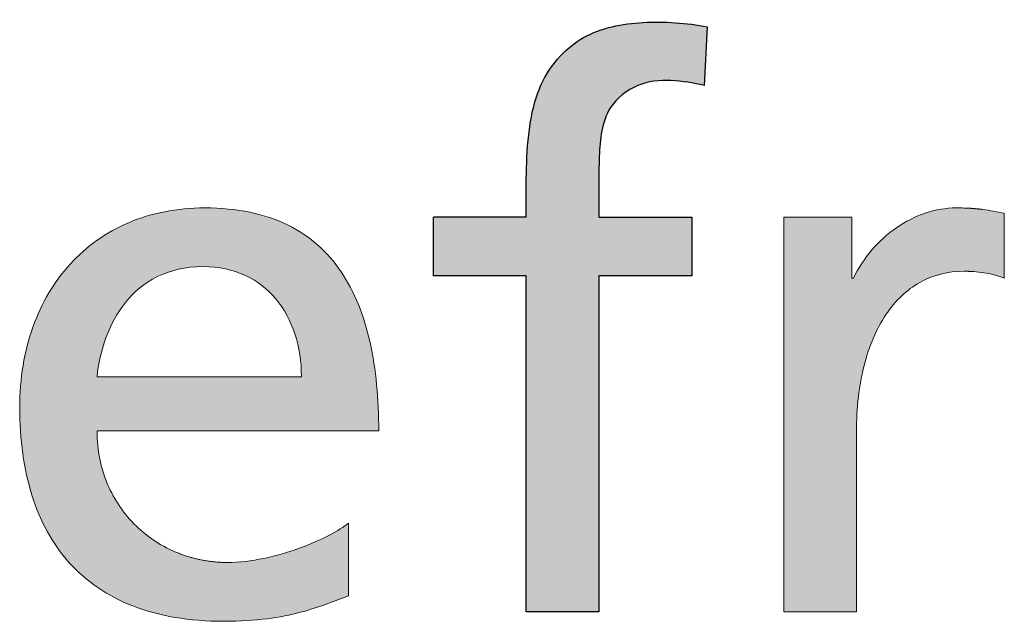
# Paper-space layout 'Hoja3' of a CAD drawing. Header units: millimetres. Extents: x 450 to 25135, y 150 to 17673.
# Tile 10 of 21: x 20433 to 20601, y 438 to 541. Entities that reach past the tile are written whole.
import ezdxf

# ---------------------------------------------------------------- set-up
doc = ezdxf.new("R2010")
doc.units = ezdxf.units.MM
doc.linetypes.add('SLD-Continua', pattern=[0])
doc.layers.add('FORMAT', color=7, linetype='SLD-Continua')

# ---------------------------------------------------------------- blocks, each defined once
blk = doc.blocks.new('Bloque3')
at = {"linetype": 'Continuous', "ltscale": 35}
h = blk.add_hatch(color=7, dxfattribs=at)
edge = h.paths.add_edge_path(flags=0)
edge.add_spline(control_points=[(1001.425014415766, 138.0118721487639), (1001.45308391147, 141.4931384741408), (1001.270370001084, 147.5830614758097), (1002.073272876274, 156.3959420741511), (1009.414476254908, 162.2246565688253), (1015.761833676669, 161.2138639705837), (1019.347635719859, 160.435241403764)], knot_values=[0, 0, 0, 0, 0.2854310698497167, 0.5205446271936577, 0.6849993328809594, 1, 1, 1, 1], weights=[1, 1, 1, 1, 1, 1, 1], degree=3, periodic=0)
edge.add_line((1019.347635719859, 160.4352414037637), (1019.89119409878, 170.4307934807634))
edge.add_spline(control_points=[(1019.89119409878, 170.4307934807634), (1016.263794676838, 171.0711501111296), (1009.178395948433, 171.6217095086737), (998.3753647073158, 169.6693436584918), (991.3452498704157, 161.9461074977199), (988.8512937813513, 150.826805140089), (989.0534670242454, 142.98589516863), (989.0521585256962, 138.0118721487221)], knot_values=[0, 0, 0, 0, 0.1997988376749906, 0.3894495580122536, 0.5735241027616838, 0.7289501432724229, 1, 1, 1, 1], weights=[1, 1, 1, 1, 1, 1, 1, 1], degree=3, periodic=0)
edge.add_line((989.0521585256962, 138.0118721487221), (973.2297886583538, 138.0118721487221))
edge.add_line((973.2297886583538, 138.0118721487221), (973.2297886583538, 127.9994229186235))
edge.add_line((973.2297886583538, 127.9994229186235), (989.0521432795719, 127.9994229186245))
edge.add_line((989.0521432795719, 127.9994229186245), (989.0521432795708, 70.79254764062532))
edge.add_line((989.0521432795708, 70.79254764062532), (1001.424999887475, 70.7925476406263))
edge.add_line((1001.424999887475, 70.7925476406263), (1001.424999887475, 127.9994229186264))
edge.add_line((1001.424999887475, 127.9994229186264), (1017.247354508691, 127.9994229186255))
edge.add_line((1017.247354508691, 127.9994229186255), (1017.247354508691, 138.0118721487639))
edge.add_line((1017.247354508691, 138.0118721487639), (1001.425014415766, 138.0118721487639))
h = blk.add_hatch(color=7, dxfattribs=at)
edge = h.paths.add_edge_path(flags=0)
edge.add_spline(control_points=[(944.3619600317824, 79.91669135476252), (942.2765570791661, 79.48099864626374), (940.150968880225, 79.21873702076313), (938.1099812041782, 79.21873702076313)], knot_values=[22.00002, 22.00002, 22.00002, 22.00002, 23.00002, 23.00002, 23.00002, 23.00002], weights=[1, 1, 1, 1], degree=3, periodic=0)
edge.add_arc((938.0902626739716, 101.6969734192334), 22.47824504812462, 248.0559337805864, 270.0502614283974, ccw=False)
edge.add_arc((937.951931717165, 101.3307366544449), 22.08684966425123, 226.0378833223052, 248.03374273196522, ccw=False)
edge.add_arc((937.6275293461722, 100.9669393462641), 21.59980265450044, 203.0267579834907, 225.9873849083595, ccw=False)
edge.add_spline(control_points=[(917.7487498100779, 92.51793947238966), (916.5876075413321, 95.24207653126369), (915.9361834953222, 98.31307560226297), (915.9361834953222, 101.6421062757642)], knot_values=[0, 0, 0, 0, 1, 1, 1, 1], weights=[1, 1, 1, 1], degree=3, periodic=0)
edge.add_line((915.9361834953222, 101.6421062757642), (963.9237165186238, 101.6421062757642))
edge.add_spline(control_points=[(963.9237165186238, 101.6421062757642), (963.9237165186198, 107.0438498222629), (963.4711037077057, 112.1198813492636), (962.4432073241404, 116.6883097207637)], knot_values=[2, 2, 2, 2, 3, 3, 3, 3], weights=[1, 1, 1, 1], degree=3, periodic=0)
edge.add_spline(control_points=[(962.4432073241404, 116.6883097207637), (961.4153109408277, 121.2567380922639), (959.8100159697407, 125.3260233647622), (957.5067666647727, 128.714274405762)], knot_values=[3, 3, 3, 3, 4, 4, 4, 4], weights=[1, 1, 1, 1], degree=3, periodic=0)
edge.add_spline(control_points=[(957.5067666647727, 128.714274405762), (955.2014023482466, 132.1067554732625), (952.1959686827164, 134.8224323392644), (948.3656798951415, 136.6921039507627)], knot_values=[4, 4, 4, 4, 5, 5, 5, 5], weights=[1, 1, 1, 1], degree=3, periodic=0)
edge.add_spline(control_points=[(948.3656798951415, 136.6921039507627), (944.5353911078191, 138.5617755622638), (939.8781321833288, 139.5812118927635), (934.2754623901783, 139.5812118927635), (929.5272579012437, 139.5812118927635), (925.183020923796, 138.7013664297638), (921.337927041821, 137.0685762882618)], knot_values=[5, 5, 5, 5, 6, 6, 6, 7, 7, 7, 7], weights=[1, 1, 1, 1, 1, 1, 1], degree=3, periodic=0)
edge.add_spline(control_points=[(921.337927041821, 137.0685762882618), (917.4928331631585, 135.4400161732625), (914.1489973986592, 133.0585113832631), (911.397365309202, 130.0509627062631)], knot_values=[7, 7, 7, 7, 8, 8, 8, 8], weights=[1, 1, 1, 1], degree=3, periodic=0)
edge.add_spline(control_points=[(911.397365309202, 130.0509627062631), (908.6478482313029, 127.0476440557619), (906.49053483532, 123.4225115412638), (903.5506665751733, 115.1824203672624), (902.7681117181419, 110.5716917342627), (902.7681117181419, 105.5929508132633), (902.7681117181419, 100.1150667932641), (903.4512609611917, 95.10671569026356), (904.849284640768, 90.6694181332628)], knot_values=[8, 8, 8, 8, 9, 9, 10, 10, 10, 11, 11, 11, 11], weights=[1, 1, 1, 1, 1, 1, 1, 1, 1], degree=3, periodic=0)
edge.add_spline(control_points=[(904.849284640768, 90.6694181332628), (906.247308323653, 86.23212057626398), (908.3602064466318, 82.365876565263), (911.2175891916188, 79.18489680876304)], knot_values=[11, 11, 11, 11, 12, 12, 12, 12], weights=[1, 1, 1, 1], degree=3, periodic=0)
edge.add_spline(control_points=[(911.2175891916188, 79.18489680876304), (914.0749719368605, 76.00391705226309), (917.6789543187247, 73.51243158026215), (922.0612615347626, 71.81196102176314)], knot_values=[12, 12, 12, 12, 13, 13, 13, 13], weights=[1, 1, 1, 1], degree=3, periodic=0)
edge.add_spline(control_points=[(922.0612615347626, 71.81196102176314), (926.4435687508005, 70.11149045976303), (931.5999707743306, 69.20626483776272), (937.5685378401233, 69.20626483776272), (940.3392050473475, 69.20626483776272), (942.7566650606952, 69.37123586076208), (944.8949433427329, 69.64195754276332)], knot_values=[13, 13, 13, 13, 14, 14, 14, 15, 15, 15, 15], weights=[1, 1, 1, 1, 1, 1, 1], degree=3, periodic=0)
edge.add_spline(control_points=[(944.8949433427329, 69.64195754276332), (947.0332216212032, 69.91690925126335), (948.8965481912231, 70.2976116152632), (950.5589485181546, 70.73330432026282)], knot_values=[15, 15, 15, 15, 16, 16, 16, 16], weights=[1, 1, 1, 1], degree=3, periodic=0)
edge.add_spline(control_points=[(950.5589485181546, 70.73330432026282), (952.2213488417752, 71.16899702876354), (953.6891679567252, 71.65545004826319), (955.0343163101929, 72.14613309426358)], knot_values=[16, 16, 16, 16, 17, 17, 17, 17], weights=[1, 1, 1, 1], degree=3, periodic=0)
edge.add_spline(control_points=[(955.0343163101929, 72.14613309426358), (956.3794646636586, 72.62835609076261), (957.6061722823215, 73.11480911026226), (958.792694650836, 73.54204176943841)], knot_values=[17, 17, 17, 17, 18, 18, 18, 18], weights=[1, 1, 1, 1], degree=3, periodic=0)
edge.add_line((958.792694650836, 73.54204176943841), (958.792694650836, 85.9360187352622))
edge.add_spline(control_points=[(958.792694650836, 85.9360187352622), (958.037634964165, 85.30997484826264), (956.8764927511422, 84.58241032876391), (955.4340537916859, 83.83369568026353)], knot_values=[19.00002, 19.00002, 19.00002, 19.00002, 20.00002, 20.00002, 20.00002, 20.00002], weights=[1, 1, 1, 1], degree=3, periodic=0)
edge.add_spline(control_points=[(955.4340537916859, 83.83369568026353), (953.9916148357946, 83.08498102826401), (952.2657641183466, 82.32357630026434), (950.379172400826, 81.64254207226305)], knot_values=[20.00002, 20.00002, 20.00002, 20.00002, 21.00002, 21.00002, 21.00002, 21.00002], weights=[1, 1, 1, 1], degree=3, periodic=0)
edge.add_spline(control_points=[(950.379172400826, 81.64254207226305), (948.4946956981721, 80.96150784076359), (946.4473629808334, 80.35238405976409), (944.3619600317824, 79.91669135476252)], knot_values=[21.00002, 21.00002, 21.00002, 21.00002, 22.00002, 22.00002, 22.00002, 22.00002], weights=[1, 1, 1, 1], degree=3, periodic=0)
edge = h.paths.add_edge_path(flags=0)
edge.add_line((950.7556447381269, 110.8424134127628), (942.0523656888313, 110.8424134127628))
edge.add_line((942.0523656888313, 110.8424134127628), (915.9361834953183, 110.8424134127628))
edge.add_spline(control_points=[(915.9361834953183, 110.8424134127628), (916.1688349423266, 113.0208769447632), (916.6574029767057, 115.2839409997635), (917.4484178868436, 117.4497144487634)], knot_values=[0, 0, 0, 0, 1, 1, 1, 1], weights=[1, 1, 1, 1], degree=3, periodic=0)
edge.add_spline(control_points=[(917.4484178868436, 117.4497144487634), (918.237317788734, 119.6154878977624), (919.3328945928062, 121.683970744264), (920.7753335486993, 123.4817319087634)], knot_values=[1, 1, 1, 1, 2, 2, 2, 2], weights=[1, 1, 1, 1], degree=3, periodic=0)
edge.add_spline(control_points=[(920.7753335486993, 123.4817319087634), (922.2198875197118, 125.2794930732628), (924.0155336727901, 126.806532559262), (926.2066872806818, 127.8809592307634)], knot_values=[2, 2, 2, 2, 3, 3, 3, 3], weights=[1, 1, 1, 1], degree=3, periodic=0)
edge.add_spline(control_points=[(926.2066872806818, 127.8809592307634), (928.397840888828, 128.9596159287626), (930.9887319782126, 129.5856598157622), (934.0237758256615, 129.5856598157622), (936.6908073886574, 129.5856598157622), (939.0701971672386, 129.056906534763), (941.138680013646, 128.1051506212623)], knot_values=[3, 3, 3, 3, 4, 4, 4, 5, 5, 5, 5], weights=[1, 1, 1, 1, 1, 1, 1], degree=3, periodic=0)
edge.add_spline(control_points=[(941.138680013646, 128.1051506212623), (943.2071628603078, 127.1533947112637), (944.966853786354, 125.774406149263), (946.3902576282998, 124.0781656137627)], knot_values=[5, 5, 5, 5, 6, 6, 6, 6], weights=[1, 1, 1, 1], degree=3, periodic=0)
edge.add_spline(control_points=[(946.3902576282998, 124.0781656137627), (947.8136614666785, 122.3776950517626), (948.9050082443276, 120.3557424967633), (949.6410328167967, 118.1180585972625)], knot_values=[6, 6, 6, 6, 7, 7, 7, 7], weights=[1, 1, 1, 1], degree=3, periodic=0)
edge.add_spline(control_points=[(949.6410328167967, 118.1180585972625), (950.3770573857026, 115.8761446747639), (950.7556447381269, 113.4184994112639), (950.7556447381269, 110.8424134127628)], knot_values=[7, 7, 7, 7, 8, 8, 8, 8], weights=[1, 1, 1, 1], degree=3, periodic=0)
h = blk.add_hatch(color=7, dxfattribs=at)
edge = h.paths.add_edge_path(flags=0)
edge.add_spline(control_points=[(944.3619600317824, 79.91669135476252), (942.2765570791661, 79.48099864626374), (940.150968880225, 79.21873702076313), (938.1099812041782, 79.21873702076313)], knot_values=[22.00002, 22.00002, 22.00002, 22.00002, 23.00002, 23.00002, 23.00002, 23.00002], weights=[1, 1, 1, 1], degree=3, periodic=0)
edge.add_arc((938.0902626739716, 101.6969734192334), 22.47824504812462, 248.0559337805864, 270.0502614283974, ccw=False)
edge.add_arc((937.951931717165, 101.3307366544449), 22.08684966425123, 226.0378833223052, 248.03374273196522, ccw=False)
edge.add_arc((937.6275293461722, 100.9669393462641), 21.59980265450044, 203.0267579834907, 225.9873849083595, ccw=False)
edge.add_spline(control_points=[(917.7487498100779, 92.51793947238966), (916.5876075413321, 95.24207653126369), (915.9361834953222, 98.31307560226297), (915.9361834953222, 101.6421062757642)], knot_values=[0, 0, 0, 0, 1, 1, 1, 1], weights=[1, 1, 1, 1], degree=3, periodic=0)
edge.add_line((915.9361834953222, 101.6421062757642), (963.9237165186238, 101.6421062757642))
edge.add_spline(control_points=[(963.9237165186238, 101.6421062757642), (963.9237165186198, 107.0438498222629), (963.4711037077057, 112.1198813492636), (962.4432073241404, 116.6883097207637)], knot_values=[2, 2, 2, 2, 3, 3, 3, 3], weights=[1, 1, 1, 1], degree=3, periodic=0)
edge.add_spline(control_points=[(962.4432073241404, 116.6883097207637), (961.4153109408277, 121.2567380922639), (959.8100159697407, 125.3260233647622), (957.5067666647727, 128.714274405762)], knot_values=[3, 3, 3, 3, 4, 4, 4, 4], weights=[1, 1, 1, 1], degree=3, periodic=0)
edge.add_spline(control_points=[(957.5067666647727, 128.714274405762), (955.2014023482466, 132.1067554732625), (952.1959686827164, 134.8224323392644), (948.3656798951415, 136.6921039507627)], knot_values=[4, 4, 4, 4, 5, 5, 5, 5], weights=[1, 1, 1, 1], degree=3, periodic=0)
edge.add_spline(control_points=[(948.3656798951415, 136.6921039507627), (944.5353911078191, 138.5617755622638), (939.8781321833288, 139.5812118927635), (934.2754623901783, 139.5812118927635), (929.5272579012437, 139.5812118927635), (925.183020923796, 138.7013664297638), (921.337927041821, 137.0685762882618)], knot_values=[5, 5, 5, 5, 6, 6, 6, 7, 7, 7, 7], weights=[1, 1, 1, 1, 1, 1, 1], degree=3, periodic=0)
edge.add_spline(control_points=[(921.337927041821, 137.0685762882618), (917.4928331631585, 135.4400161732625), (914.1489973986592, 133.0585113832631), (911.397365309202, 130.0509627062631)], knot_values=[7, 7, 7, 7, 8, 8, 8, 8], weights=[1, 1, 1, 1], degree=3, periodic=0)
edge.add_spline(control_points=[(911.397365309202, 130.0509627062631), (908.6478482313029, 127.0476440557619), (906.49053483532, 123.4225115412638), (903.5506665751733, 115.1824203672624), (902.7681117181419, 110.5716917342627), (902.7681117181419, 105.5929508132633), (902.7681117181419, 100.1150667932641), (903.4512609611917, 95.10671569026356), (904.849284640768, 90.6694181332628)], knot_values=[8, 8, 8, 8, 9, 9, 10, 10, 10, 11, 11, 11, 11], weights=[1, 1, 1, 1, 1, 1, 1, 1, 1], degree=3, periodic=0)
edge.add_spline(control_points=[(904.849284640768, 90.6694181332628), (906.247308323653, 86.23212057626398), (908.3602064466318, 82.365876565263), (911.2175891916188, 79.18489680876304)], knot_values=[11, 11, 11, 11, 12, 12, 12, 12], weights=[1, 1, 1, 1], degree=3, periodic=0)
edge.add_spline(control_points=[(911.2175891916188, 79.18489680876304), (914.0749719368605, 76.00391705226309), (917.6789543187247, 73.51243158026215), (922.0612615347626, 71.81196102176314)], knot_values=[12, 12, 12, 12, 13, 13, 13, 13], weights=[1, 1, 1, 1], degree=3, periodic=0)
edge.add_spline(control_points=[(922.0612615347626, 71.81196102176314), (926.4435687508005, 70.11149045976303), (931.5999707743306, 69.20626483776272), (937.5685378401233, 69.20626483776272), (940.3392050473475, 69.20626483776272), (942.7566650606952, 69.37123586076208), (944.8949433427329, 69.64195754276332)], knot_values=[13, 13, 13, 13, 14, 14, 14, 15, 15, 15, 15], weights=[1, 1, 1, 1, 1, 1, 1], degree=3, periodic=0)
edge.add_spline(control_points=[(944.8949433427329, 69.64195754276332), (947.0332216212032, 69.91690925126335), (948.8965481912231, 70.2976116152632), (950.5589485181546, 70.73330432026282)], knot_values=[15, 15, 15, 15, 16, 16, 16, 16], weights=[1, 1, 1, 1], degree=3, periodic=0)
edge.add_spline(control_points=[(950.5589485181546, 70.73330432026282), (952.2213488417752, 71.16899702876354), (953.6891679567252, 71.65545004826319), (955.0343163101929, 72.14613309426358)], knot_values=[16, 16, 16, 16, 17, 17, 17, 17], weights=[1, 1, 1, 1], degree=3, periodic=0)
edge.add_spline(control_points=[(955.0343163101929, 72.14613309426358), (956.3794646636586, 72.62835609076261), (957.6061722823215, 73.11480911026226), (958.792694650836, 73.54204176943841)], knot_values=[17, 17, 17, 17, 18, 18, 18, 18], weights=[1, 1, 1, 1], degree=3, periodic=0)
edge.add_line((958.792694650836, 73.54204176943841), (958.792694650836, 85.9360187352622))
edge.add_spline(control_points=[(958.792694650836, 85.9360187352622), (958.037634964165, 85.30997484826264), (956.8764927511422, 84.58241032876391), (955.4340537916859, 83.83369568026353)], knot_values=[19.00002, 19.00002, 19.00002, 19.00002, 20.00002, 20.00002, 20.00002, 20.00002], weights=[1, 1, 1, 1], degree=3, periodic=0)
edge.add_spline(control_points=[(955.4340537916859, 83.83369568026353), (953.9916148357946, 83.08498102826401), (952.2657641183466, 82.32357630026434), (950.379172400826, 81.64254207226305)], knot_values=[20.00002, 20.00002, 20.00002, 20.00002, 21.00002, 21.00002, 21.00002, 21.00002], weights=[1, 1, 1, 1], degree=3, periodic=0)
edge.add_spline(control_points=[(950.379172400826, 81.64254207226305), (948.4946956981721, 80.96150784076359), (946.4473629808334, 80.35238405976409), (944.3619600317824, 79.91669135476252)], knot_values=[21.00002, 21.00002, 21.00002, 21.00002, 22.00002, 22.00002, 22.00002, 22.00002], weights=[1, 1, 1, 1], degree=3, periodic=0)
edge = h.paths.add_edge_path(flags=0)
edge.add_line((950.7556447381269, 110.8424134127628), (942.0523656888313, 110.8424134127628))
edge.add_line((942.0523656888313, 110.8424134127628), (915.9361834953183, 110.8424134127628))
edge.add_spline(control_points=[(915.9361834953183, 110.8424134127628), (916.1688349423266, 113.0208769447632), (916.6574029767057, 115.2839409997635), (917.4484178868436, 117.4497144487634)], knot_values=[0, 0, 0, 0, 1, 1, 1, 1], weights=[1, 1, 1, 1], degree=3, periodic=0)
edge.add_spline(control_points=[(917.4484178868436, 117.4497144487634), (918.237317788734, 119.6154878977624), (919.3328945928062, 121.683970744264), (920.7753335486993, 123.4817319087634)], knot_values=[1, 1, 1, 1, 2, 2, 2, 2], weights=[1, 1, 1, 1], degree=3, periodic=0)
edge.add_spline(control_points=[(920.7753335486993, 123.4817319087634), (922.2198875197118, 125.2794930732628), (924.0155336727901, 126.806532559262), (926.2066872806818, 127.8809592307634)], knot_values=[2, 2, 2, 2, 3, 3, 3, 3], weights=[1, 1, 1, 1], degree=3, periodic=0)
edge.add_spline(control_points=[(926.2066872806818, 127.8809592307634), (928.397840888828, 128.9596159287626), (930.9887319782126, 129.5856598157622), (934.0237758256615, 129.5856598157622), (936.6908073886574, 129.5856598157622), (939.0701971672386, 129.056906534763), (941.138680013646, 128.1051506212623)], knot_values=[3, 3, 3, 3, 4, 4, 4, 5, 5, 5, 5], weights=[1, 1, 1, 1, 1, 1, 1], degree=3, periodic=0)
edge.add_spline(control_points=[(941.138680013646, 128.1051506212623), (943.2071628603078, 127.1533947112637), (944.966853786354, 125.774406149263), (946.3902576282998, 124.0781656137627)], knot_values=[5, 5, 5, 5, 6, 6, 6, 6], weights=[1, 1, 1, 1], degree=3, periodic=0)
edge.add_spline(control_points=[(946.3902576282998, 124.0781656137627), (947.8136614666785, 122.3776950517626), (948.9050082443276, 120.3557424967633), (949.6410328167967, 118.1180585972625)], knot_values=[6, 6, 6, 6, 7, 7, 7, 7], weights=[1, 1, 1, 1], degree=3, periodic=0)
edge.add_spline(control_points=[(949.6410328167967, 118.1180585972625), (950.3770573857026, 115.8761446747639), (950.7556447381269, 113.4184994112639), (950.7556447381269, 110.8424134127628)], knot_values=[7, 7, 7, 7, 8, 8, 8, 8], weights=[1, 1, 1, 1], degree=3, periodic=0)
h = blk.add_hatch(color=7, dxfattribs=at)
edge = h.paths.add_edge_path(flags=0)
edge.add_spline(control_points=[(1065.264570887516, 128.739654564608), (1065.833509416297, 128.7015843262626), (1066.415138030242, 128.6423639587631), (1067.000996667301, 128.5493033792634)], knot_values=[22.13157782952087, 22.13157782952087, 22.13157782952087, 22.13157782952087, 23.13157782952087, 23.13157782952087, 23.13157782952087, 23.13157782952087], weights=[1, 1, 1, 1], degree=3, periodic=0)
edge.add_spline(control_points=[(1067.000996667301, 128.5493033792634), (1067.586855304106, 128.4562428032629), (1068.174828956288, 128.3378020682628), (1068.756457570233, 128.1812910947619)], knot_values=[23.13157782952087, 23.13157782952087, 23.13157782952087, 23.13157782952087, 24.13157782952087, 24.13157782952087, 24.13157782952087, 24.13157782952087], weights=[1, 1, 1, 1], degree=3, periodic=0)
edge.add_spline(control_points=[(1068.756457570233, 128.1812910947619), (1069.338086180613, 128.024780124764), (1069.913369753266, 127.8301989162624), (1070.473848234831, 127.5933174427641)], knot_values=[0, 0, 0, 0, 1, 1, 1, 1], weights=[1, 1, 1, 1], degree=3, periodic=0)
edge.add_line((1070.473848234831, 127.5933174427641), (1070.473848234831, 138.6675262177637))
edge.add_line((1070.473848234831, 138.6675262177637), (1068.604176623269, 139.0228484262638))
edge.add_spline(control_points=[(1068.604176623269, 139.022848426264), (1068.00351289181, 139.1328291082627), (1067.409194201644, 139.2343497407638), (1066.783150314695, 139.3147202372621)], knot_values=[3, 3, 3, 3, 4, 4, 4, 4], weights=[1, 1, 1, 1], degree=3, periodic=0)
edge.add_arc((1062.779981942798, 108.362348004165), 31.2101698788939, 82.63066274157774, 86.35264608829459)
edge.add_spline(control_points=[(1064.76542778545, 139.5093014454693), (1064.031518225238, 139.5558317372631), (1063.225698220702, 139.5812118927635), (1062.301437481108, 139.5812118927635), (1060.522711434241, 139.5812118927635), (1058.741870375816, 139.2681899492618), (1057.022364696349, 138.6886763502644)], knot_values=[4.064960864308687, 4.064960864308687, 4.064960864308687, 4.064960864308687, 5.064960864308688, 5.064960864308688, 5.064960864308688, 6.064960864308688, 6.064960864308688, 6.064960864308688, 6.064960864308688], weights=[1, 1, 1, 1, 1, 1, 1], degree=3, periodic=0)
edge.add_spline(control_points=[(1057.022364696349, 138.6886763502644), (1055.302859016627, 138.1091627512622), (1053.644688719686, 137.2673875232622), (1052.104959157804, 136.2056509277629)], knot_values=[6.064960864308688, 6.064960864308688, 6.064960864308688, 6.064960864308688, 7.064960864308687, 7.064960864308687, 7.064960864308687, 7.064960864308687], weights=[1, 1, 1, 1], degree=3, periodic=0)
edge.add_spline(control_points=[(1052.104959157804, 136.2056509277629), (1050.565229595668, 135.1439143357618), (1049.143940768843, 133.8622163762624), (1047.902428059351, 132.4155473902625)], knot_values=[7.064960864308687, 7.064960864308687, 7.064960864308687, 7.064960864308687, 8.064960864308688, 8.064960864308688, 8.064960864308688, 8.064960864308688], weights=[1, 1, 1, 1], degree=3, periodic=0)
edge.add_spline(control_points=[(1047.902428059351, 132.4155473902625), (1046.660915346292, 130.9604183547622), (1045.599178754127, 129.3403182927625), (1044.776438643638, 127.5933174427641)], knot_values=[8.064960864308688, 8.064960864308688, 8.064960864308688, 8.064960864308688, 9.064960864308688, 9.064960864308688, 9.064960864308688, 9.064960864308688], weights=[1, 1, 1, 1], degree=3, periodic=0)
edge.add_line((1044.776438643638, 127.5933174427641), (1044.495141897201, 127.5933174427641))
edge.add_line((1044.495141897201, 127.5933174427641), (1044.495141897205, 138.0118424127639))
edge.add_line((1044.495141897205, 138.0118424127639), (1038.704235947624, 138.0118721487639))
edge.add_line((1038.704235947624, 138.0118721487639), (1032.913330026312, 138.0118721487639))
edge.add_line((1032.913330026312, 138.0118721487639), (1032.913329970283, 129.6111937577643))
edge.add_line((1032.913329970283, 129.6111937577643), (1032.913329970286, 70.79252468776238))
edge.add_line((1032.913329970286, 70.79252468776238), (1045.290386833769, 70.7925246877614))
edge.add_line((1045.290386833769, 70.7925246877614), (1045.290386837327, 78.43618215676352))
edge.add_spline(control_points=[(1045.290386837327, 78.43618215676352), (1045.290386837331, 86.08124963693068), (1045.290386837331, 93.72631711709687), (1045.290386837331, 101.371384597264), (1045.290386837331, 105.5887207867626), (1045.742999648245, 109.4126645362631), (1046.59746495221, 112.7713053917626)], knot_values=[17.06496086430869, 17.06496086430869, 17.06496086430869, 17.06496086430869, 18.06496086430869, 18.06496086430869, 18.06496086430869, 19.06496086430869, 19.06496086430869, 19.06496086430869, 19.06496086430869], weights=[1, 1, 1, 1, 1, 1, 1], degree=3, periodic=0)
edge.add_spline(control_points=[(1046.59746495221, 112.7713053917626), (1047.451930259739, 116.1341762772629), (1048.704018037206, 119.0359742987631), (1050.302967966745, 121.4090190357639)], knot_values=[19.06496086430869, 19.06496086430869, 19.06496086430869, 19.06496086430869, 20.06496086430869, 20.06496086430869, 20.06496086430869, 20.06496086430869], weights=[1, 1, 1, 1], degree=3, periodic=0)
edge.add_spline(control_points=[(1050.302967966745, 121.4090190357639), (1051.901917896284, 123.782063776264), (1053.84561496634, 125.6305852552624), (1056.081183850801, 126.8826730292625)], knot_values=[20.06496086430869, 20.06496086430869, 20.06496086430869, 20.06496086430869, 21.06496086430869, 21.06496086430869, 21.06496086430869, 21.06496086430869], weights=[1, 1, 1, 1], degree=3, periodic=0)
edge.add_spline(control_points=[(1056.081183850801, 126.8826730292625), (1058.316752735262, 128.1347608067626), (1060.844193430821, 128.7946449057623), (1063.608515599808, 128.7946449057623)], knot_values=[21.06496086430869, 21.06496086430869, 21.06496086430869, 21.06496086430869, 22.06496086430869, 22.06496086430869, 22.06496086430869, 22.06496086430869], weights=[1, 1, 1, 1], degree=3, periodic=0)
edge.add_arc((1063.611378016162, 103.9169813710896), 24.87766369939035, 86.18972148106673, 90.00659243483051, ccw=False)
h = blk.add_hatch(color=7, dxfattribs=at)
edge = h.paths.add_edge_path(flags=0)
edge.add_spline(control_points=[(1065.264570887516, 128.739654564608), (1065.833509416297, 128.7015843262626), (1066.415138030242, 128.6423639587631), (1067.000996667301, 128.5493033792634)], knot_values=[22.13157782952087, 22.13157782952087, 22.13157782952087, 22.13157782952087, 23.13157782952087, 23.13157782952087, 23.13157782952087, 23.13157782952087], weights=[1, 1, 1, 1], degree=3, periodic=0)
edge.add_spline(control_points=[(1067.000996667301, 128.5493033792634), (1067.586855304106, 128.4562428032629), (1068.174828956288, 128.3378020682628), (1068.756457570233, 128.1812910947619)], knot_values=[23.13157782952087, 23.13157782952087, 23.13157782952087, 23.13157782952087, 24.13157782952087, 24.13157782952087, 24.13157782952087, 24.13157782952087], weights=[1, 1, 1, 1], degree=3, periodic=0)
edge.add_spline(control_points=[(1068.756457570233, 128.1812910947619), (1069.338086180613, 128.024780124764), (1069.913369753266, 127.8301989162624), (1070.473848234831, 127.5933174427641)], knot_values=[0, 0, 0, 0, 1, 1, 1, 1], weights=[1, 1, 1, 1], degree=3, periodic=0)
edge.add_line((1070.473848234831, 127.5933174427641), (1070.473848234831, 138.6675262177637))
edge.add_line((1070.473848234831, 138.6675262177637), (1068.604176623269, 139.0228484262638))
edge.add_spline(control_points=[(1068.604176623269, 139.022848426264), (1068.00351289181, 139.1328291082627), (1067.409194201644, 139.2343497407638), (1066.783150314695, 139.3147202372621)], knot_values=[3, 3, 3, 3, 4, 4, 4, 4], weights=[1, 1, 1, 1], degree=3, periodic=0)
edge.add_arc((1062.779981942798, 108.362348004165), 31.2101698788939, 82.63066274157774, 86.35264608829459)
edge.add_spline(control_points=[(1064.76542778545, 139.5093014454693), (1064.031518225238, 139.5558317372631), (1063.225698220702, 139.5812118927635), (1062.301437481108, 139.5812118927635), (1060.522711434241, 139.5812118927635), (1058.741870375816, 139.2681899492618), (1057.022364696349, 138.6886763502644)], knot_values=[4.064960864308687, 4.064960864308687, 4.064960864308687, 4.064960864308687, 5.064960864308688, 5.064960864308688, 5.064960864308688, 6.064960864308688, 6.064960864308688, 6.064960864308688, 6.064960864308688], weights=[1, 1, 1, 1, 1, 1, 1], degree=3, periodic=0)
edge.add_spline(control_points=[(1057.022364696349, 138.6886763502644), (1055.302859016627, 138.1091627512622), (1053.644688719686, 137.2673875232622), (1052.104959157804, 136.2056509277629)], knot_values=[6.064960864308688, 6.064960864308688, 6.064960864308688, 6.064960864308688, 7.064960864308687, 7.064960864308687, 7.064960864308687, 7.064960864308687], weights=[1, 1, 1, 1], degree=3, periodic=0)
edge.add_spline(control_points=[(1052.104959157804, 136.2056509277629), (1050.565229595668, 135.1439143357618), (1049.143940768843, 133.8622163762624), (1047.902428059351, 132.4155473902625)], knot_values=[7.064960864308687, 7.064960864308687, 7.064960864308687, 7.064960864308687, 8.064960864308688, 8.064960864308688, 8.064960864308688, 8.064960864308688], weights=[1, 1, 1, 1], degree=3, periodic=0)
edge.add_spline(control_points=[(1047.902428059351, 132.4155473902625), (1046.660915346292, 130.9604183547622), (1045.599178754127, 129.3403182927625), (1044.776438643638, 127.5933174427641)], knot_values=[8.064960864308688, 8.064960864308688, 8.064960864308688, 8.064960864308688, 9.064960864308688, 9.064960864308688, 9.064960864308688, 9.064960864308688], weights=[1, 1, 1, 1], degree=3, periodic=0)
edge.add_line((1044.776438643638, 127.5933174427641), (1044.495141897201, 127.5933174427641))
edge.add_line((1044.495141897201, 127.5933174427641), (1044.495141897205, 138.0118424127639))
edge.add_line((1044.495141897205, 138.0118424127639), (1038.704235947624, 138.0118721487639))
edge.add_line((1038.704235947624, 138.0118721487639), (1032.913330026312, 138.0118721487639))
edge.add_line((1032.913330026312, 138.0118721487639), (1032.913329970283, 129.6111937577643))
edge.add_line((1032.913329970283, 129.6111937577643), (1032.913329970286, 70.79252468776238))
edge.add_line((1032.913329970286, 70.79252468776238), (1045.290386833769, 70.7925246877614))
edge.add_line((1045.290386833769, 70.7925246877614), (1045.290386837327, 78.43618215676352))
edge.add_spline(control_points=[(1045.290386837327, 78.43618215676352), (1045.290386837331, 86.08124963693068), (1045.290386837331, 93.72631711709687), (1045.290386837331, 101.371384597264), (1045.290386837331, 105.5887207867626), (1045.742999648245, 109.4126645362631), (1046.59746495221, 112.7713053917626)], knot_values=[17.06496086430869, 17.06496086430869, 17.06496086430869, 17.06496086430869, 18.06496086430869, 18.06496086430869, 18.06496086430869, 19.06496086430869, 19.06496086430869, 19.06496086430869, 19.06496086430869], weights=[1, 1, 1, 1, 1, 1, 1], degree=3, periodic=0)
edge.add_spline(control_points=[(1046.59746495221, 112.7713053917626), (1047.451930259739, 116.1341762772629), (1048.704018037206, 119.0359742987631), (1050.302967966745, 121.4090190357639)], knot_values=[19.06496086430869, 19.06496086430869, 19.06496086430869, 19.06496086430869, 20.06496086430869, 20.06496086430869, 20.06496086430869, 20.06496086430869], weights=[1, 1, 1, 1], degree=3, periodic=0)
edge.add_spline(control_points=[(1050.302967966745, 121.4090190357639), (1051.901917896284, 123.782063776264), (1053.84561496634, 125.6305852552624), (1056.081183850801, 126.8826730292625)], knot_values=[20.06496086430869, 20.06496086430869, 20.06496086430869, 20.06496086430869, 21.06496086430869, 21.06496086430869, 21.06496086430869, 21.06496086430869], weights=[1, 1, 1, 1], degree=3, periodic=0)
edge.add_spline(control_points=[(1056.081183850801, 126.8826730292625), (1058.316752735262, 128.1347608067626), (1060.844193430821, 128.7946449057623), (1063.608515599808, 128.7946449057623)], knot_values=[21.06496086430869, 21.06496086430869, 21.06496086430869, 21.06496086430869, 22.06496086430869, 22.06496086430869, 22.06496086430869, 22.06496086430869], weights=[1, 1, 1, 1], degree=3, periodic=0)
edge.add_arc((1063.611378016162, 103.9169813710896), 24.87766369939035, 86.18972148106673, 90.00659243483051, ccw=False)
at = {"color": 7, "linetype": 'SLD-Continua', "lineweight": 18, "ltscale": 35}
blk.add_line((950.7556447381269, 110.8424134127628), (942.0523656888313, 110.8424134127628), dxfattribs=at)
for centre, radius, start, end in [((937.6275293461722, 100.9669393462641), 21.59980265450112, 203.0267579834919, 225.9873849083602), ((937.951931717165, 101.3307366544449), 22.08684966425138, 226.037883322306, 248.0337427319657)]:
    blk.add_arc(centre, radius, start, end, dxfattribs=at)
at = {"color": 8, "linetype": 'Continuous', "lineweight": 0, "ltscale": 35, "true_color": 0x808080}
for points, knots in [([(948.3656798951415, 136.6921039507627), (944.5353911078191, 138.5617755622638), (939.8781321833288, 139.5812118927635), (934.2754623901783, 139.5812118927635), (929.5272579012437, 139.5812118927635), (925.183020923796, 138.7013664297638), (921.337927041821, 137.0685762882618)], [5, 5, 5, 5, 6, 6, 6, 7, 7, 7, 7]), ([(1064.76542778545, 139.5093014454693), (1064.031518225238, 139.5558317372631), (1063.225698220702, 139.5812118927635), (1062.301437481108, 139.5812118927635), (1060.522711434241, 139.5812118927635), (1058.741870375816, 139.2681899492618), (1057.022364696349, 138.6886763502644)], [4.064960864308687, 4.064960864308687, 4.064960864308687, 4.064960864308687, 5.064960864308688, 5.064960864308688, 5.064960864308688, 6.064960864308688, 6.064960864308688, 6.064960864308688, 6.064960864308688]), ([(911.397365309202, 130.0509627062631), (908.6478482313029, 127.0476440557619), (906.49053483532, 123.4225115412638), (903.5506665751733, 115.1824203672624), (902.7681117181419, 110.5716917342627), (902.7681117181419, 105.5929508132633), (902.7681117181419, 100.1150667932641), (903.4512609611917, 95.10671569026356), (904.849284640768, 90.6694181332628)], [8, 8, 8, 8, 9, 9, 10, 10, 10, 11, 11, 11, 11]), ([(926.2066872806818, 127.8809592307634), (928.397840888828, 128.9596159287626), (930.9887319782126, 129.5856598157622), (934.0237758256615, 129.5856598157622), (936.6908073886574, 129.5856598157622), (939.0701971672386, 129.056906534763), (941.138680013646, 128.1051506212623)], [3, 3, 3, 3, 4, 4, 4, 5, 5, 5, 5]), ([(1045.290386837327, 78.43618215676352), (1045.290386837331, 86.08124963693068), (1045.290386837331, 93.72631711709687), (1045.290386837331, 101.371384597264), (1045.290386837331, 105.5887207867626), (1045.742999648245, 109.4126645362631), (1046.59746495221, 112.7713053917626)], [17.06496086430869, 17.06496086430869, 17.06496086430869, 17.06496086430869, 18.06496086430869, 18.06496086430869, 18.06496086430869, 19.06496086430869, 19.06496086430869, 19.06496086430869, 19.06496086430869]), ([(922.0612615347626, 71.81196102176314), (926.4435687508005, 70.11149045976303), (931.5999707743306, 69.20626483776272), (937.5685378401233, 69.20626483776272), (940.3392050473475, 69.20626483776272), (942.7566650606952, 69.37123586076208), (944.8949433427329, 69.64195754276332)], [13, 13, 13, 13, 14, 14, 14, 15, 15, 15, 15])]:
    blk.add_open_spline(points, degree=3, knots=knots, dxfattribs=at)
for points, weights in [([(1066.783150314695, 139.3147202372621), (1066.112801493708, 139.4014185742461), (1065.439990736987, 139.4663017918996), (1064.76542778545, 139.5093014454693)], [1, 0.9996483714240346, 0.9996483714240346, 1]), ([(1063.608515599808, 128.7946449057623), (1064.161042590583, 128.7947084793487), (1064.713265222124, 128.7763715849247), (1065.264570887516, 128.739654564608)], [1, 0.9996302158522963, 0.9996302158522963, 1]), ([(938.1099812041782, 79.21873702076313), (935.2159129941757, 79.21619826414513), (932.3745053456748, 79.7657797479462), (929.6901139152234, 80.84729713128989)], [1, 0.9877577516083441, 0.9877577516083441, 1])]:
    blk.add_rational_spline(points, weights, degree=3, dxfattribs=at)
for points in [[(1068.604176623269, 139.022848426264), (1068.00351289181, 139.1328291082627), (1067.409194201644, 139.2343497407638), (1066.783150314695, 139.3147202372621)], [(1038.704235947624, 138.0118721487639), (1036.773933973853, 138.0118721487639), (1034.843632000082, 138.0118721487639), (1032.913330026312, 138.0118721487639)], [(1032.913330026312, 138.0118721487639), (1032.913330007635, 135.2116460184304), (1032.91332998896, 132.4114198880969), (1032.913329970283, 129.6111937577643)], [(1044.495141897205, 138.0118424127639), (1042.564839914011, 138.0118523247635), (1040.634537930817, 138.0118622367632), (1038.704235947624, 138.0118721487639)], [(1044.495141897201, 127.5933174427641), (1044.495141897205, 131.06615909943), (1044.495141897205, 134.5390007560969), (1044.495141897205, 138.0118424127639)], [(1057.022364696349, 138.6886763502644), (1055.302859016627, 138.1091627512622), (1053.644688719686, 137.2673875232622), (1052.104959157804, 136.2056509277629)], [(1070.473848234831, 138.6675262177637), (1069.850624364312, 138.7859669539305), (1069.22740049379, 138.9044076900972), (1068.604176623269, 139.022848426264)], [(1070.473848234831, 127.5933174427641), (1070.473848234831, 131.2847203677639), (1070.473848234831, 134.9761232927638), (1070.473848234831, 138.6675262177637)], [(921.337927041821, 137.0685762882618), (917.4928331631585, 135.4400161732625), (914.1489973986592, 133.0585113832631), (911.397365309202, 130.0509627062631)], [(957.5067666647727, 128.714274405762), (955.2014023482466, 132.1067554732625), (952.1959686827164, 134.8224323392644), (948.3656798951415, 136.6921039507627)], [(1052.104959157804, 136.2056509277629), (1050.565229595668, 135.1439143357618), (1049.143940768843, 133.8622163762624), (1047.902428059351, 132.4155473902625)], [(1047.902428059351, 132.4155473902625), (1046.660915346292, 130.9604183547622), (1045.599178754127, 129.3403182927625), (1044.776438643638, 127.5933174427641)], [(1032.913329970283, 129.6111937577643), (1032.913329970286, 110.00497073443), (1032.913329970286, 90.39874771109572), (1032.913329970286, 70.79252468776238)], [(920.7753335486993, 123.4817319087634), (922.2198875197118, 125.2794930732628), (924.0155336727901, 126.806532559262), (926.2066872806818, 127.8809592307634)], [(941.138680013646, 128.1051506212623), (943.2071628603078, 127.1533947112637), (944.966853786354, 125.774406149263), (946.3902576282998, 124.0781656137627)], [(962.4432073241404, 116.6883097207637), (961.4153109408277, 121.2567380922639), (959.8100159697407, 125.3260233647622), (957.5067666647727, 128.714274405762)], [(1044.776438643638, 127.5933174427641), (1044.682673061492, 127.5933174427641), (1044.588907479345, 127.5933174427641), (1044.495141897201, 127.5933174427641)], [(1056.081183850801, 126.8826730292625), (1058.316752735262, 128.1347608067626), (1060.844193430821, 128.7946449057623), (1063.608515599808, 128.7946449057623)], [(1065.264570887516, 128.739654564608), (1065.833509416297, 128.7015843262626), (1066.415138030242, 128.6423639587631), (1067.000996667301, 128.5493033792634)], [(1067.000996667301, 128.5493033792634), (1067.586855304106, 128.4562428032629), (1068.174828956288, 128.3378020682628), (1068.756457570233, 128.1812910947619)], [(1068.756457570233, 128.1812910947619), (1069.338086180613, 128.024780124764), (1069.913369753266, 127.8301989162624), (1070.473848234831, 127.5933174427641)], [(1050.302967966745, 121.4090190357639), (1051.901917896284, 123.782063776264), (1053.84561496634, 125.6305852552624), (1056.081183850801, 126.8826730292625)], [(917.4484178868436, 117.4497144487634), (918.237317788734, 119.6154878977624), (919.3328945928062, 121.683970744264), (920.7753335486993, 123.4817319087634)], [(946.3902576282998, 124.0781656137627), (947.8136614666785, 122.3776950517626), (948.9050082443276, 120.3557424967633), (949.6410328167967, 118.1180585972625)], [(1046.59746495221, 112.7713053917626), (1047.451930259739, 116.1341762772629), (1048.704018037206, 119.0359742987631), (1050.302967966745, 121.4090190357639)], [(915.9361834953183, 110.8424134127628), (916.1688349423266, 113.0208769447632), (916.6574029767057, 115.2839409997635), (917.4484178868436, 117.4497144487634)], [(949.6410328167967, 118.1180585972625), (950.3770573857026, 115.8761446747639), (950.7556447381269, 113.4184994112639), (950.7556447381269, 110.8424134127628)], [(963.9237165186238, 101.6421062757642), (963.9237165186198, 107.0438498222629), (963.4711037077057, 112.1198813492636), (962.4432073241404, 116.6883097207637)], [(942.0523656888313, 110.8424134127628), (933.346971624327, 110.8424134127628), (924.6415775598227, 110.8424134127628), (915.9361834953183, 110.8424134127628)], [(917.7487498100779, 92.51793947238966), (916.5876075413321, 95.24207653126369), (915.9361834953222, 98.31307560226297), (915.9361834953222, 101.6421062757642)], [(915.9361834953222, 101.6421062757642), (931.9320278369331, 101.6421062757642), (947.9278721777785, 101.6421062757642), (963.9237165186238, 101.6421062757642)], [(904.849284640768, 90.6694181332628), (906.247308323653, 86.23212057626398), (908.3602064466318, 82.365876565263), (911.2175891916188, 79.18489680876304)], [(958.792694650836, 85.9360187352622), (958.037634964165, 85.30997484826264), (956.8764927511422, 84.58241032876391), (955.4340537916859, 83.83369568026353)], [(958.792694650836, 73.54204176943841), (958.792694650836, 77.67336742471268), (958.792694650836, 81.80469307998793), (958.792694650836, 85.9360187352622)], [(955.4340537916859, 83.83369568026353), (953.9916148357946, 83.08498102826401), (952.2657641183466, 82.32357630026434), (950.379172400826, 81.64254207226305)], [(950.379172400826, 81.64254207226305), (948.4946956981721, 80.96150784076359), (946.4473629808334, 80.35238405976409), (944.3619600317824, 79.91669135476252)], [(911.2175891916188, 79.18489680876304), (914.0749719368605, 76.00391705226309), (917.6789543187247, 73.51243158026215), (922.0612615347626, 71.81196102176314)], [(944.3619600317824, 79.91669135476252), (942.2765570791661, 79.48099864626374), (940.150968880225, 79.21873702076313), (938.1099812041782, 79.21873702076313)], [(1045.290386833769, 70.79252468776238), (1045.290386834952, 73.34041051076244), (1045.290386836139, 75.88829633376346), (1045.290386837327, 78.43618215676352)], [(950.5589485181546, 70.73330432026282), (952.2213488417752, 71.16899702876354), (953.6891679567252, 71.65545004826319), (955.0343163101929, 72.14613309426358)], [(955.0343163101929, 72.14613309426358), (956.3794646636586, 72.62835609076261), (957.6061722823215, 73.11480911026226), (958.792694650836, 73.54204176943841)], [(944.8949433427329, 69.64195754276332), (947.0332216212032, 69.91690925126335), (948.8965481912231, 70.2976116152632), (950.5589485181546, 70.73330432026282)], [(1032.913329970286, 70.79252468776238), (1037.039015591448, 70.7925246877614), (1041.16470121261, 70.7925246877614), (1045.290386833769, 70.7925246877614)]]:
    blk.add_open_spline(points, degree=3, dxfattribs=at)
at = {"layer": 'FORMAT', "color": 7, "ltscale": 35}
for p, q in [((1019.89119409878, 170.4307934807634), (1019.347635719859, 160.435241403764)), ((989.0521585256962, 138.0118721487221), (973.2297886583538, 138.0118721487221)), ((973.2297886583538, 127.9994229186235), (973.2297886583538, 138.0118721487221)), ((1001.425014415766, 138.0118721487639), (1017.247354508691, 138.0118721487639)), ((1017.247354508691, 138.0118721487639), (1017.247354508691, 127.9994229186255)), ((989.0521432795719, 127.9994229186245), (973.2297886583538, 127.9994229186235)), ((989.0521432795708, 70.79254764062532), (989.0521432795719, 127.9994229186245)), ((1001.424999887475, 127.9994229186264), (1001.424999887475, 70.7925476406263)), ((1017.247354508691, 127.9994229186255), (1001.424999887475, 127.9994229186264)), ((1001.424999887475, 70.7925476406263), (989.0521432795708, 70.79254764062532))]:
    blk.add_line(p, q, dxfattribs=at)
for points, knots in [([(989.0521585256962, 138.0118721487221), (989.053467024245, 142.9858951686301), (988.8512937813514, 150.826805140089), (991.3452498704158, 161.94610749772), (998.3753647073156, 169.6693436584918), (1009.178395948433, 171.6217095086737), (1016.263794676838, 171.0711501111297), (1019.89119409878, 170.4307934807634)], [0, 0, 0, 0, 0.2710498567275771, 0.4264758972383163, 0.6105504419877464, 0.8002011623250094, 1, 1, 1, 1]), ([(1019.347635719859, 160.435241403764), (1015.761833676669, 161.2138639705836), (1009.414476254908, 162.2246565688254), (1002.073272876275, 156.3959420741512), (1001.270370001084, 147.5830614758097), (1001.453083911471, 141.4931384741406), (1001.425014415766, 138.0118721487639)], [0, 0, 0, 0, 0.3150006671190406, 0.4794553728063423, 0.7145689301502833, 1, 1, 1, 1])]:
    blk.add_open_spline(points, degree=3, knots=knots, dxfattribs=at)

psp = doc.layouts.new('Hoja3')

# ---------------------------------------------------------------- block references
at = {"color": 7, "linetype": 'Continuous', "ltscale": 30}
psp.add_blockref('Bloque3', (19530.28875953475, 368.9389169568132), dxfattribs=at)

doc.saveas('drawing.dxf')
